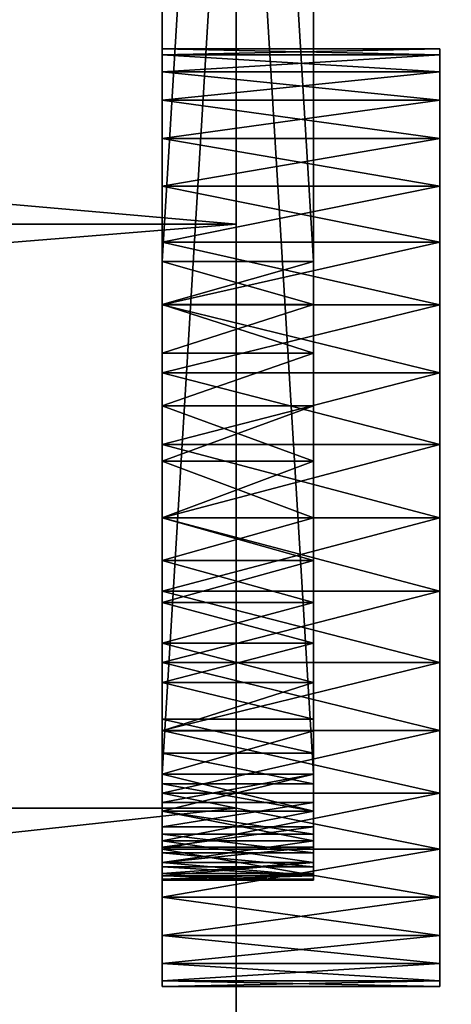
# Model space of a CAD drawing. Extents: x -4.8 to 66.9, y -3 to 25.9.
# Tile 251 of 256: x 60.069 to 60.454, y 12.593 to 13.472. Entities that reach past the tile are written whole.
import ezdxf

# ---------------------------------------------------------------- set-up
doc = ezdxf.new("R2010")
doc.units = 0

# ---------------------------------------------------------------- blocks, each defined once
blk = doc.blocks.new('Box-847bdddf-7b86-480e-919a-79a9cea8ad1a')
at = {"color": 253, "linetype": 'Continuous', "true_color": 0xa0a0a0, "transparency": 33554687}
mesh = blk.add_polyface(dxfattribs=at)
corners = [(0, 0), (65, 0), (65, 24), (0, 24), (0, 0, 0.01), (65, 0, 0.01), (65, 24, 0.01), (0, 24, 0.01)]
mesh.append_faces([[corners[k] for k in face] for face in [(0, 1, 2, 3), (4, 5, 6, 7), (0, 1, 5, 4), (1, 2, 6, 5), (2, 3, 7, 6), (3, 0, 4, 7)]], dxfattribs={"color": 253})
blk = doc.blocks.new('Box-a53e808f-f6ff-4238-94d1-9f49a96cab19')
at = {"color": 253, "linetype": 'Continuous', "true_color": 0xa0a0a0, "transparency": 33554687}
mesh = blk.add_polyface(dxfattribs=at)
corners = [(0, 0), (65, 0), (65, 24), (0, 24), (0, 0, 0.01), (65, 0, 0.01), (65, 24, 0.01), (0, 24, 0.01)]
mesh.append_faces([[corners[k] for k in face] for face in [(0, 1, 2, 3), (4, 5, 6, 7), (0, 1, 5, 4), (1, 2, 6, 5), (2, 3, 7, 6), (3, 0, 4, 7)]], dxfattribs={"color": 253})
blk = doc.blocks.new('c0f0d9d8-44dd-4107-991e-d4f2e1951ec2')
at = {"linetype": 'Continuous', "transparency": 33554687}
for name, p in [('Box-847bdddf-7b86-480e-919a-79a9cea8ad1a', (0, 0)), ('Box-a53e808f-f6ff-4238-94d1-9f49a96cab19', (0, 0, 20.99))]:
    blk.add_blockref(name, p, dxfattribs=at)
blk = doc.blocks.new('A08362ae27-20c1-410a-9319-892bdb3de54d')
at = {"color": 0, "linetype": 'BYBLOCK', "lineweight": -2, "transparency": 33554687}
mesh = blk.add_polyface(dxfattribs=at)
corners = [(-14.6127, 39.345, -28.092), (-17.3765, 35.5558, -28.092), (-17.3765, 35.5558, 8.88), (-14.6127, 39.345, 8.88), (-11.1266, 42.4823, 8.88), (-11.1266, 42.4823, -28.092), (-7.0681, 44.8328, -28.092), (-7.0681, 44.8328, 8.88), (-19.2988, 31.2779, -28.092), (-19.2988, 31.2779, 8.88), (-20.297, 26.6953, -28.092), (-20.297, 26.6953, 8.88)]
mesh.append_faces([[corners[k] for k in face] for face in [(0, 2, 3, 0), (3, 5, 0, 3), (6, 4, 7, 6), (2, 8, 9, 2), (9, 10, 11, 9)]], dxfattribs={"vtx0": -1, "color": 0})
mesh.append_faces([[corners[k] for k in face] for face in [(0, 1, 2, 0), (3, 4, 5, 3), (6, 5, 4, 6), (2, 1, 8, 2), (9, 8, 10, 9)]], dxfattribs={"vtx2": -1, "color": 0})
mesh = blk.add_polyface(dxfattribs=at)
corners = [(-0.7439, 5.3181, 8.88), (-3.8137, 5.5543, 8.88), (-3.8137, 5.5543, -28.092), (-0.7439, 5.3181, -28.092), (-6.8086, 6.2683, 8.88), (-9.6548, 7.4426, 8.88), (-9.6548, 7.4426, -28.092), (-6.8086, 6.2683, -28.092), (-12.2819, 9.0482, 8.88), (-12.2819, 9.0482, -28.092), (-14.6251, 11.0454, 8.88), (-16.6266, 13.3849, 8.88), (-16.6266, 13.3849, -28.092), (-14.6251, 11.0454, -28.092), (-18.237, 16.0091, 8.88), (-18.237, 16.0091, -28.092), (-19.4165, 18.853, 8.88), (-20.1361, 21.8466, 8.88), (-20.1361, 21.8466, -28.092), (-19.4165, 18.853, -28.092), (-20.378, 24.916, 8.88), (-20.378, 24.916, -28.092)]
mesh.append_faces([[corners[k] for k in face] for face in [(0, 2, 3, 0), (4, 6, 7, 4), (7, 1, 4, 7), (6, 8, 9, 6), (10, 12, 13, 10), (13, 8, 10, 13), (12, 14, 15, 12), (16, 18, 19, 16), (19, 14, 16, 19), (18, 20, 21, 18)]], dxfattribs={"vtx0": -1, "color": 0})
mesh.append_faces([[corners[k] for k in face] for face in [(0, 1, 2, 0), (4, 5, 6, 4), (7, 2, 1, 7), (6, 5, 8, 6), (10, 11, 12, 10), (13, 9, 8, 13), (12, 11, 14, 12), (16, 17, 18, 16), (19, 15, 14, 19), (18, 17, 20, 18)]], dxfattribs={"vtx2": -1, "color": 0})
blk = doc.blocks.new('d805efff-017b-4512-a535-d27114912519')
at = {"color": 35, "transparency": 33554687, "extrusion": (-1, 0, 0), "zscale": 1.8, "rotation": 179.99999977}
blk.add_blockref('A08362ae27-20c1-410a-9319-892bdb3de54d', (19.175, 33.119, 17.2908), dxfattribs=at)
at = {"color": 251, "transparency": 33554687}
mesh = blk.add_polyface(dxfattribs=at)
corners = [(33.6767, -28.9235, -1.1214), (32.8892, -28.9235, -1.1214), (32.8892, -22.6364, 5.1658), (33.6767, -22.6364, 5.1658)]
mesh.append_faces([[corners[k] for k in face] for face in [(3, 0, 2, 3)]], dxfattribs={"vtx1": -1, "color": 251})
mesh.append_faces([[corners[k] for k in face] for face in [(0, 1, 2, 0)]], dxfattribs={"vtx2": -1, "color": 251})
mesh = blk.add_polyface(dxfattribs=at)
corners = [(33.6767, -22.6364, 14.6722), (32.8892, -22.6364, 14.6722), (32.8892, -28.9235, 20.9594), (33.6767, -28.9235, 20.9594)]
mesh.append_faces([[corners[k] for k in face] for face in [(3, 0, 2, 3)]], dxfattribs={"vtx1": -1, "color": 251})
mesh.append_faces([[corners[k] for k in face] for face in [(0, 1, 2, 0)]], dxfattribs={"vtx2": -1, "color": 251})
at = {"color": 254, "transparency": 33554687}
mesh = blk.add_polyface(dxfattribs=at)
corners = [(32.8892, -30.2154, 19.6675), (32.8892, -22.6364, 14.6722), (32.8892, -22.926, 14.4472), (32.8892, -23.2011, 14.2045), (32.8892, -23.4605, 13.9451), (32.8892, -23.7032, 13.67), (32.8892, -23.9282, 13.3804), (32.8892, -28.9235, 20.9594), (32.8892, -29.2872, 21.1823), (32.8892, -29.8856, 21.1705), (32.8892, -29.7827, 21.2017), (32.8892, -29.4266, 21.2157), (32.8892, -29.6768, 21.2206), (32.8892, -29.5695, 21.227), (32.8892, -29.1547, 21.1274), (32.8892, -29.9842, 21.1274), (32.8892, -29.0325, 21.0525), (32.8892, -30.077, 21.073), (32.8892, -30.2403, 20.9336), (32.8892, -30.1627, 21.0081), (32.8892, -30.2869, 19.7479), (32.8892, -30.3484, 19.8362), (32.8892, -30.3991, 19.931), (32.8892, -30.4383, 20.0312), (32.8892, -30.4654, 20.1353), (32.8892, -30.4802, 20.2418), (32.8892, -30.4823, 20.3493), (32.8892, -30.4717, 20.4564), (32.8892, -30.4487, 20.5614), (32.8892, -30.4134, 20.6631), (32.8892, -30.3665, 20.7598), (32.8892, -30.3085, 20.8504)]
mesh.append_faces([[corners[k] for k in face] for face in [(28, 7, 0, 28)]], dxfattribs={"vtx0": -1, "vtx1": -1, "vtx2": -1, "color": 254})
mesh.append_faces([[corners[k] for k in face] for face in [(0, 1, 2, 0), (0, 7, 1, 0), (8, 9, 10, 8), (14, 15, 9, 14), (16, 17, 15, 16), (7, 18, 19, 7)]], dxfattribs={"vtx0": -1, "vtx2": -1, "color": 254})
mesh.append_faces([[corners[k] for k in face] for face in [(2, 3, 0, 2), (3, 4, 0, 3), (4, 5, 0, 4), (11, 8, 10, 11), (10, 12, 11, 10), (8, 14, 9, 8), (14, 16, 15, 14), (16, 7, 19, 16), (19, 17, 16, 19), (21, 22, 0, 21), (22, 23, 0, 22), (23, 24, 0, 23), (24, 25, 0, 24), (25, 26, 0, 25), (26, 27, 0, 26), (27, 28, 0, 27), (28, 29, 7, 28), (29, 30, 7, 29), (30, 31, 7, 30), (31, 18, 7, 31)]], dxfattribs={"vtx1": -1, "vtx2": -1, "color": 254})
mesh.append_faces([[corners[k] for k in face] for face in [(5, 6, 0, 5), (12, 13, 11, 12), (0, 20, 21, 0)]], dxfattribs={"vtx2": -1, "color": 254})
at = {"color": 251, "transparency": 33554687}
mesh = blk.add_polyface(dxfattribs=at)
corners = [(33.6767, -30.4383, -0.1932), (33.6767, -30.4717, -0.3326), (33.6767, -30.483, -0.4755), (33.6767, -30.4717, -0.6184), (33.6767, -30.4383, -0.7578), (33.6767, -30.3834, -0.8902), (33.6767, -30.3834, -0.0607), (33.6767, -30.3085, -1.0124), (33.6767, -30.3085, 0.0615), (33.6767, -30.2154, -1.1214), (33.6767, -30.2154, 0.1705), (33.6767, -29.0325, -1.2145), (33.6767, -28.9235, -1.1214), (33.6767, -23.9282, 6.4576), (33.6767, -29.1547, -1.2894), (33.6767, -29.2872, -1.3443), (33.6767, -29.4266, -1.3777), (33.6767, -29.5695, -1.389), (33.6767, -29.6768, -1.3826), (33.6767, -29.7827, -1.3637), (33.6767, -29.8856, -1.3325), (33.6767, -29.9842, -1.2894), (33.6767, -30.1064, -1.2145), (33.6767, -23.7032, 6.168), (33.6767, -23.4605, 5.8929), (33.6767, -23.2011, 5.6335), (33.6767, -22.926, 5.3908), (33.6767, -22.6364, 5.1658)]
mesh.append_faces([[corners[k] for k in face] for face in [(0, 2, 3, 0), (0, 3, 4, 0), (4, 6, 0, 4), (5, 8, 6, 5), (7, 10, 8, 7), (13, 14, 11, 13), (13, 15, 14, 13), (13, 16, 15, 13), (13, 17, 16, 13), (13, 18, 17, 13), (13, 19, 18, 13), (10, 20, 19, 10), (10, 21, 20, 10), (10, 22, 21, 10), (10, 9, 22, 10), (12, 23, 13, 12), (12, 24, 23, 12), (12, 25, 24, 12), (12, 26, 25, 12)]], dxfattribs={"vtx0": -1, "vtx2": -1, "color": 251})
mesh.append_faces([[corners[k] for k in face] for face in [(4, 5, 6, 4), (5, 7, 8, 5), (7, 9, 10, 7), (11, 12, 13, 11), (13, 10, 19, 13)]], dxfattribs={"vtx1": -1, "vtx2": -1, "color": 251})
mesh.append_faces([[corners[k] for k in face] for face in [(0, 1, 2, 0), (12, 27, 26, 12)]], dxfattribs={"vtx2": -1, "color": 251})
mesh = blk.add_polyface(dxfattribs=at)
corners = [(33.6767, -29.7827, 21.2017), (33.6767, -29.8856, 21.1705), (33.6767, -29.2872, 21.1823), (33.6767, -29.4266, 21.2157), (33.6767, -29.5695, 21.227), (33.6767, -29.6768, 21.2206), (33.6767, -29.9842, 21.1274), (33.6767, -29.1547, 21.1274), (33.6767, -30.077, 21.073), (33.6767, -29.0325, 21.0525), (33.6767, -30.1627, 21.0081), (33.6767, -30.2403, 20.9336), (33.6767, -28.9235, 20.9594), (33.6767, -30.2869, 19.7479), (33.6767, -30.2154, 19.6675), (33.6767, -22.6364, 14.6722), (33.6767, -30.3484, 19.8362), (33.6767, -30.3991, 19.931), (33.6767, -30.4383, 20.0312), (33.6767, -30.4654, 20.1353), (33.6767, -30.4802, 20.2418), (33.6767, -30.4823, 20.3493), (33.6767, -30.4717, 20.4564), (33.6767, -30.4487, 20.5614), (33.6767, -30.4134, 20.6631), (33.6767, -30.3665, 20.7598), (33.6767, -30.3085, 20.8504), (33.6767, -22.926, 14.4472), (33.6767, -23.2011, 14.2045), (33.6767, -23.4605, 13.9451), (33.6767, -23.7032, 13.67), (33.6767, -23.9282, 13.3804)]
mesh.append_faces([[corners[k] for k in face] for face in [(0, 2, 3, 0), (3, 5, 0, 3), (1, 7, 2, 1), (6, 9, 7, 6), (10, 12, 9, 10), (9, 8, 10, 9), (15, 16, 13, 15), (15, 17, 16, 15), (15, 18, 17, 15), (15, 19, 18, 15), (15, 20, 19, 15), (15, 21, 20, 15), (15, 22, 21, 15), (15, 23, 22, 15), (12, 24, 23, 12), (12, 25, 24, 12), (12, 26, 25, 12), (12, 11, 26, 12), (14, 27, 15, 14), (14, 28, 27, 14), (14, 29, 28, 14), (14, 30, 29, 14)]], dxfattribs={"vtx0": -1, "vtx2": -1, "color": 251})
mesh.append_faces([[corners[k] for k in face] for face in [(0, 1, 2, 0), (1, 6, 7, 1), (6, 8, 9, 6), (10, 11, 12, 10), (13, 14, 15, 13), (15, 12, 23, 15)]], dxfattribs={"vtx1": -1, "vtx2": -1, "color": 251})
mesh.append_faces([[corners[k] for k in face] for face in [(3, 4, 5, 3), (14, 31, 30, 14)]], dxfattribs={"vtx2": -1, "color": 251})
mesh = blk.add_polyface(dxfattribs=at)
corners = [(33.6767, -23.9282, 6.4576), (32.8892, -23.9282, 6.4576), (32.8892, -30.2154, 0.1705), (33.6767, -30.2154, 0.1705)]
mesh.append_faces([[corners[k] for k in face] for face in [(3, 0, 2, 3)]], dxfattribs={"vtx1": -1, "color": 251})
mesh.append_faces([[corners[k] for k in face] for face in [(0, 1, 2, 0)]], dxfattribs={"vtx2": -1, "color": 251})
at = {"color": 254, "transparency": 33554687}
mesh = blk.add_polyface(dxfattribs=at)
corners = [(33.6767, -30.2154, 19.6675), (32.8892, -30.2154, 19.6675), (32.8892, -23.9282, 13.3804), (33.6767, -23.9282, 13.3804)]
mesh.append_faces([[corners[k] for k in face] for face in [(3, 0, 2, 3)]], dxfattribs={"vtx1": -1, "color": 254})
mesh.append_faces([[corners[k] for k in face] for face in [(0, 1, 2, 0)]], dxfattribs={"vtx2": -1, "color": 254})
at = {"color": 251, "linetype": 'BYBLOCK', "lineweight": -2, "transparency": 33554687}
mesh = blk.add_polyface(dxfattribs=at)
corners = [(34.3329, -30.7362, 20.4983), (34.3329, -30.6929, 20.6785), (32.8892, -30.6929, 20.6785), (32.8892, -30.7362, 20.4983), (32.8892, -30.7507, 20.3135), (34.3329, -30.7507, 20.3135), (34.3329, -30.622, 20.8497), (32.8892, -30.622, 20.8497), (34.3329, -30.5251, 21.0078), (34.3329, -30.4047, 21.1487), (32.8892, -30.4047, 21.1487), (32.8892, -30.5251, 21.0078), (34.3329, -30.2638, 21.2691), (34.3329, -30.1057, 21.366), (32.8892, -30.1057, 21.366), (32.8892, -30.2638, 21.2691), (34.3329, -29.9345, 21.4369), (32.8892, -29.9345, 21.4369), (34.3329, -29.7543, 21.4802), (34.3329, -29.5695, 21.4947), (32.8892, -29.5695, 21.4947), (32.8892, -29.7543, 21.4802), (34.3329, -29.3847, 21.4802), (34.3329, -29.2044, 21.4369), (32.8892, -29.2044, 21.4369), (32.8892, -29.3847, 21.4802), (34.3329, -29.0332, 21.366), (32.8892, -29.0332, 21.366), (34.3329, -28.8751, 21.2691), (34.3329, -28.7342, 21.1487), (32.8892, -28.7342, 21.1487), (32.8892, -28.8751, 21.2691), (34.3329, -28.6138, 21.0078), (34.3329, -28.517, 20.8497), (32.8892, -28.517, 20.8497), (32.8892, -28.6138, 21.0078), (34.3329, -28.446, 20.6785), (32.8892, -28.446, 20.6785), (34.3329, -28.4028, 20.4983), (34.3329, -28.3882, 20.3135), (32.8892, -28.3882, 20.3135), (32.8892, -28.4028, 20.4983)]
mesh.append_faces([[corners[k] for k in face] for face in [(0, 2, 3, 0), (3, 5, 0, 3), (2, 6, 7, 2), (8, 10, 11, 8), (11, 6, 8, 11), (12, 14, 15, 12), (15, 9, 12, 15), (14, 16, 17, 14), (18, 20, 21, 18), (21, 16, 18, 21), (22, 24, 25, 22), (25, 19, 22, 25), (24, 26, 27, 24), (28, 30, 31, 28), (31, 26, 28, 31), (32, 34, 35, 32), (35, 29, 32, 35), (34, 36, 37, 34), (38, 40, 41, 38), (41, 36, 38, 41)]], dxfattribs={"vtx0": -1, "color": 251})
mesh.append_faces([[corners[k] for k in face] for face in [(0, 1, 2, 0), (3, 4, 5, 3), (2, 1, 6, 2), (8, 9, 10, 8), (11, 7, 6, 11), (12, 13, 14, 12), (15, 10, 9, 15), (14, 13, 16, 14), (18, 19, 20, 18), (21, 17, 16, 21), (22, 23, 24, 22), (25, 20, 19, 25), (24, 23, 26, 24), (28, 29, 30, 28), (31, 27, 26, 31), (32, 33, 34, 32), (35, 30, 29, 35), (34, 33, 36, 34), (38, 39, 40, 38), (41, 37, 36, 41)]], dxfattribs={"vtx2": -1, "color": 251})
mesh = blk.add_polyface(dxfattribs=at)
corners = [(34.3329, -28.4028, 20.1287), (34.3329, -28.446, 19.9484), (32.8892, -28.446, 19.9484), (32.8892, -28.4028, 20.1287), (32.8892, -28.3882, 20.3135), (34.3329, -28.3882, 20.3135), (34.3329, -28.517, 19.7772), (32.8892, -28.517, 19.7772), (34.3329, -28.6138, 19.6191), (34.3329, -28.7342, 19.4782), (32.8892, -28.7342, 19.4782), (32.8892, -28.6138, 19.6191), (34.3329, -28.8751, 19.3578), (34.3329, -29.0332, 19.261), (32.8892, -29.0332, 19.261), (32.8892, -28.8751, 19.3578), (34.3329, -29.2044, 19.19), (32.8892, -29.2044, 19.19), (34.3329, -29.3847, 19.1468), (34.3329, -29.5695, 19.1322), (32.8892, -29.5695, 19.1322), (32.8892, -29.3847, 19.1468), (34.3329, -29.7543, 19.1468), (34.3329, -29.9345, 19.19), (32.8892, -29.9345, 19.19), (32.8892, -29.7543, 19.1468), (34.3329, -30.1057, 19.261), (32.8892, -30.1057, 19.261), (34.3329, -30.2638, 19.3578), (34.3329, -30.4047, 19.4782), (32.8892, -30.4047, 19.4782), (32.8892, -30.2638, 19.3578), (34.3329, -30.5251, 19.6191), (34.3329, -30.622, 19.7772), (32.8892, -30.622, 19.7772), (32.8892, -30.5251, 19.6191), (34.3329, -30.6929, 19.9484), (32.8892, -30.6929, 19.9484), (34.3329, -30.7362, 20.1287), (34.3329, -30.7507, 20.3135), (32.8892, -30.7507, 20.3135), (32.8892, -30.7362, 20.1287)]
mesh.append_faces([[corners[k] for k in face] for face in [(0, 2, 3, 0), (3, 5, 0, 3), (2, 6, 7, 2), (8, 10, 11, 8), (11, 6, 8, 11), (12, 14, 15, 12), (15, 9, 12, 15), (14, 16, 17, 14), (18, 20, 21, 18), (21, 16, 18, 21), (22, 24, 25, 22), (25, 19, 22, 25), (24, 26, 27, 24), (28, 30, 31, 28), (31, 26, 28, 31), (32, 34, 35, 32), (35, 29, 32, 35), (34, 36, 37, 34), (38, 40, 41, 38), (41, 36, 38, 41)]], dxfattribs={"vtx0": -1, "color": 251})
mesh.append_faces([[corners[k] for k in face] for face in [(0, 1, 2, 0), (3, 4, 5, 3), (2, 1, 6, 2), (8, 9, 10, 8), (11, 7, 6, 11), (12, 13, 14, 12), (15, 10, 9, 15), (14, 13, 16, 14), (18, 19, 20, 18), (21, 17, 16, 21), (22, 23, 24, 22), (25, 20, 19, 25), (24, 23, 26, 24), (28, 29, 30, 28), (31, 27, 26, 31), (32, 33, 34, 32), (35, 30, 29, 35), (34, 33, 36, 34), (38, 39, 40, 38), (41, 37, 36, 41)]], dxfattribs={"vtx2": -1, "color": 251})
at = {"color": 0, "linetype": 'BYBLOCK', "lineweight": -2, "transparency": 33554687}
mesh = blk.add_polyface(dxfattribs=at)
corners = [(32.8892, -29.2044, 19.19), (32.8892, -29.3847, 19.1468), (32.8892, -29.5695, 19.1322), (32.8892, -29.7543, 19.1468), (32.8892, -29.9345, 19.19), (32.8892, -30.1057, 19.261), (32.8892, -29.0332, 19.261), (32.8892, -30.2638, 19.3578), (32.8892, -28.8751, 19.3578), (32.8892, -30.4047, 19.4782), (32.8892, -28.7342, 19.4782), (32.8892, -30.5251, 19.6191), (32.8892, -28.6138, 19.6191), (32.8892, -30.622, 19.7772), (32.8892, -28.517, 19.7772), (32.8892, -30.6929, 19.9484), (32.8892, -28.446, 19.9484), (32.8892, -30.7362, 20.1287), (32.8892, -28.4028, 20.1287), (32.8892, -29.9345, 21.4369), (32.8892, -29.7543, 21.4802), (32.8892, -29.5695, 21.4947), (32.8892, -29.3847, 21.4802), (32.8892, -29.2044, 21.4369), (32.8892, -29.0332, 21.366), (32.8892, -30.1057, 21.366), (32.8892, -28.8751, 21.2691), (32.8892, -30.2638, 21.2691), (32.8892, -28.7342, 21.1487), (32.8892, -30.4047, 21.1487), (32.8892, -28.6138, 21.0078), (32.8892, -30.5251, 21.0078), (32.8892, -28.517, 20.8497), (32.8892, -30.622, 20.8497), (32.8892, -28.446, 20.6785), (32.8892, -30.6929, 20.6785), (32.8892, -28.4028, 20.4983), (32.8892, -30.7362, 20.4983), (32.8892, -28.3882, 20.3135), (32.8892, -30.7507, 20.3135)]
mesh.append_faces([[corners[k] for k in face] for face in [(0, 2, 3, 0), (0, 3, 4, 0), (4, 6, 0, 4), (5, 8, 6, 5), (7, 10, 8, 7), (9, 12, 10, 9), (11, 14, 12, 11), (13, 16, 14, 13), (15, 18, 16, 15), (19, 21, 22, 19), (19, 22, 23, 19), (23, 25, 19, 23), (24, 27, 25, 24), (26, 29, 27, 26), (28, 31, 29, 28), (30, 33, 31, 30), (32, 35, 33, 32), (34, 37, 35, 34), (36, 39, 37, 36), (38, 17, 39, 38)]], dxfattribs={"vtx0": -1, "vtx2": -1, "color": 0})
mesh.append_faces([[corners[k] for k in face] for face in [(4, 5, 6, 4), (5, 7, 8, 5), (7, 9, 10, 7), (9, 11, 12, 9), (11, 13, 14, 11), (13, 15, 16, 13), (15, 17, 18, 15), (23, 24, 25, 23), (24, 26, 27, 24), (26, 28, 29, 26), (28, 30, 31, 28), (30, 32, 33, 30), (32, 34, 35, 32), (34, 36, 37, 34), (36, 38, 39, 36), (38, 18, 17, 38)]], dxfattribs={"vtx1": -1, "vtx2": -1, "color": 0})
mesh.append_faces([[corners[k] for k in face] for face in [(0, 1, 2, 0), (19, 20, 21, 19)]], dxfattribs={"vtx2": -1, "color": 0})
at = {"color": 251, "transparency": 33554687}
mesh = blk.add_polyface(dxfattribs=at)
corners = [(34.3329, -29.3847, 0.6912), (34.3329, -29.2044, 0.648), (32.8892, -29.2044, 0.648), (32.8892, -29.3847, 0.6912), (32.8892, -29.5695, 0.7058), (34.3329, -29.5695, 0.7058), (34.3329, -29.0332, 0.577), (32.8892, -29.0332, 0.577), (34.3329, -28.8751, 0.4802), (34.3329, -28.7342, 0.3598), (32.8892, -28.7342, 0.3598), (32.8892, -28.8751, 0.4802), (34.3329, -28.6138, 0.2189), (34.3329, -28.517, 0.0608), (32.8892, -28.517, 0.0608), (32.8892, -28.6138, 0.2189), (34.3329, -28.446, -0.1104), (32.8892, -28.446, -0.1104), (34.3329, -28.4028, -0.6603), (34.3329, -28.446, -0.8405), (32.8892, -28.446, -0.8405), (32.8892, -28.4028, -0.6603), (32.8892, -28.3882, -0.4755), (34.3329, -28.3882, -0.4755), (32.8892, -28.4028, -0.2907), (34.3329, -28.4028, -0.2907), (34.3329, -28.517, -1.0117), (32.8892, -28.517, -1.0117), (34.3329, -28.6138, -1.1698), (34.3329, -28.7342, -1.3107), (32.8892, -28.7342, -1.3107), (32.8892, -28.6138, -1.1698), (34.3329, -28.8751, -1.4311), (34.3329, -29.0332, -1.528), (32.8892, -29.0332, -1.528), (32.8892, -28.8751, -1.4311), (34.3329, -29.2044, -1.5989), (32.8892, -29.2044, -1.5989), (34.3329, -29.3847, -1.6422), (34.3329, -29.5695, -1.6567), (32.8892, -29.5695, -1.6567), (32.8892, -29.3847, -1.6422)]
mesh.append_faces([[corners[k] for k in face] for face in [(0, 2, 3, 0), (3, 5, 0, 3), (2, 6, 7, 2), (8, 10, 11, 8), (11, 6, 8, 11), (12, 14, 15, 12), (15, 9, 12, 15), (14, 16, 17, 14), (18, 20, 21, 18), (21, 23, 18, 21), (22, 25, 23, 22), (24, 16, 25, 24), (20, 26, 27, 20), (28, 30, 31, 28), (31, 26, 28, 31), (32, 34, 35, 32), (35, 29, 32, 35), (34, 36, 37, 34), (38, 40, 41, 38), (41, 36, 38, 41)]], dxfattribs={"vtx0": -1, "color": 251})
mesh.append_faces([[corners[k] for k in face] for face in [(0, 1, 2, 0), (3, 4, 5, 3), (2, 1, 6, 2), (8, 9, 10, 8), (11, 7, 6, 11), (12, 13, 14, 12), (15, 10, 9, 15), (14, 13, 16, 14), (18, 19, 20, 18), (21, 22, 23, 21), (22, 24, 25, 22), (24, 17, 16, 24), (20, 19, 26, 20), (28, 29, 30, 28), (31, 27, 26, 31), (32, 33, 34, 32), (35, 30, 29, 35), (34, 33, 36, 34), (38, 39, 40, 38), (41, 37, 36, 41)]], dxfattribs={"vtx2": -1, "color": 251})
mesh = blk.add_polyface(dxfattribs=at)
corners = [(34.3329, -30.7507, -0.4755), (34.3329, -30.7362, -0.6603), (34.3329, -30.6929, -0.8405), (34.3329, -30.7362, -0.2907), (34.3329, -30.6929, -0.1104), (34.3329, -30.622, -1.0117), (34.3329, -30.622, 0.0608), (34.3329, -30.5251, -1.1698), (34.3329, -30.5251, 0.2189), (34.3329, -30.4047, -1.3107), (34.3329, -30.4047, 0.3598), (34.3329, -30.2638, -1.4311), (34.3329, -30.2638, 0.4802), (34.3329, -30.1057, -1.528), (34.3329, -30.1057, 0.577), (34.3329, -29.9345, -1.5989), (34.3329, -29.9345, 0.648), (34.3329, -29.7543, -1.6422), (34.3329, -29.7543, 0.6912), (34.3329, -29.5695, -1.6567), (34.3329, -29.5695, 0.7058), (34.3329, -29.3847, -1.6422), (34.3329, -29.3847, 0.6912), (34.3329, -28.3882, -0.4755), (34.3329, -28.4028, -0.2907), (34.3329, -28.446, -0.1104), (34.3329, -28.4028, -0.6603), (34.3329, -28.446, -0.8405), (34.3329, -28.517, 0.0608), (34.3329, -28.517, -1.0117), (34.3329, -28.6138, 0.2189), (34.3329, -28.6138, -1.1698), (34.3329, -28.7342, 0.3598), (34.3329, -28.7342, -1.3107), (34.3329, -28.8751, 0.4802), (34.3329, -28.8751, -1.4311), (34.3329, -29.0332, 0.577), (34.3329, -29.0332, -1.528), (34.3329, -29.2044, 0.648), (34.3329, -29.2044, -1.5989)]
mesh.append_faces([[corners[k] for k in face] for face in [(5, 6, 4, 5), (7, 8, 6, 7), (9, 10, 8, 9), (11, 12, 10, 11), (13, 14, 12, 13), (15, 16, 14, 15), (17, 18, 16, 17), (19, 20, 18, 19), (21, 22, 20, 21), (28, 29, 27, 28), (30, 31, 29, 30), (32, 33, 31, 32), (34, 35, 33, 34), (36, 37, 35, 36), (38, 39, 37, 38), (22, 21, 39, 22)]], dxfattribs={"vtx0": -1, "vtx2": -1, "color": 251})
mesh.append_faces([[corners[k] for k in face] for face in [(3, 0, 2, 3), (4, 3, 2, 4), (2, 5, 4, 2), (5, 7, 6, 5), (7, 9, 8, 7), (9, 11, 10, 9), (11, 13, 12, 11), (13, 15, 14, 13), (15, 17, 16, 15), (17, 19, 18, 17), (19, 21, 20, 19), (26, 23, 25, 26), (27, 26, 25, 27), (25, 28, 27, 25), (28, 30, 29, 28), (30, 32, 31, 30), (32, 34, 33, 32), (34, 36, 35, 34), (36, 38, 37, 36), (38, 22, 39, 38)]], dxfattribs={"vtx1": -1, "vtx2": -1, "color": 251})
mesh.append_faces([[corners[k] for k in face] for face in [(0, 1, 2, 0), (23, 24, 25, 23)]], dxfattribs={"vtx2": -1, "color": 251})
mesh = blk.add_polyface(dxfattribs=at)
corners = [(34.3329, -30.7507, 20.3135), (34.3329, -30.7362, 20.1287), (34.3329, -30.6929, 19.9484), (34.3329, -30.7362, 20.4983), (34.3329, -30.6929, 20.6785), (34.3329, -30.622, 19.7772), (34.3329, -30.622, 20.8497), (34.3329, -30.5251, 19.6191), (34.3329, -30.5251, 21.0078), (34.3329, -30.4047, 19.4782), (34.3329, -30.4047, 21.1487), (34.3329, -30.2638, 19.3578), (34.3329, -30.2638, 21.2691), (34.3329, -30.1057, 19.261), (34.3329, -30.1057, 21.366), (34.3329, -29.9345, 19.19), (34.3329, -29.9345, 21.4369), (34.3329, -29.7543, 19.1468), (34.3329, -29.7543, 21.4802), (34.3329, -29.5695, 19.1322), (34.3329, -29.5695, 21.4947), (34.3329, -29.3847, 19.1468), (34.3329, -29.3847, 21.4802), (34.3329, -28.3882, 20.3135), (34.3329, -28.4028, 20.4983), (34.3329, -28.446, 20.6785), (34.3329, -28.4028, 20.1287), (34.3329, -28.446, 19.9484), (34.3329, -28.517, 20.8497), (34.3329, -28.517, 19.7772), (34.3329, -28.6138, 21.0078), (34.3329, -28.6138, 19.6191), (34.3329, -28.7342, 21.1487), (34.3329, -28.7342, 19.4782), (34.3329, -28.8751, 21.2691), (34.3329, -28.8751, 19.3578), (34.3329, -29.0332, 21.366), (34.3329, -29.0332, 19.261), (34.3329, -29.2044, 21.4369), (34.3329, -29.2044, 19.19)]
mesh.append_faces([[corners[k] for k in face] for face in [(5, 6, 4, 5), (7, 8, 6, 7), (9, 10, 8, 9), (11, 12, 10, 11), (13, 14, 12, 13), (15, 16, 14, 15), (17, 18, 16, 17), (19, 20, 18, 19), (21, 22, 20, 21), (28, 29, 27, 28), (30, 31, 29, 30), (32, 33, 31, 32), (34, 35, 33, 34), (36, 37, 35, 36), (38, 39, 37, 38), (22, 21, 39, 22)]], dxfattribs={"vtx0": -1, "vtx2": -1, "color": 251})
mesh.append_faces([[corners[k] for k in face] for face in [(3, 0, 2, 3), (4, 3, 2, 4), (2, 5, 4, 2), (5, 7, 6, 5), (7, 9, 8, 7), (9, 11, 10, 9), (11, 13, 12, 11), (13, 15, 14, 13), (15, 17, 16, 15), (17, 19, 18, 17), (19, 21, 20, 19), (26, 23, 25, 26), (27, 26, 25, 27), (25, 28, 27, 25), (28, 30, 29, 28), (30, 32, 31, 30), (32, 34, 33, 32), (34, 36, 35, 34), (36, 38, 37, 36), (38, 22, 39, 38)]], dxfattribs={"vtx1": -1, "vtx2": -1, "color": 251})
mesh.append_faces([[corners[k] for k in face] for face in [(0, 1, 2, 0), (23, 24, 25, 23)]], dxfattribs={"vtx2": -1, "color": 251})
at = {"color": 254, "transparency": 33554687}
mesh = blk.add_polyface(dxfattribs=at)
corners = [(33.6767, -29.4266, -1.3777), (33.6767, -29.5695, -1.389), (32.8892, -29.5695, -1.389), (32.8892, -29.4266, -1.3777), (32.8892, -29.2872, -1.3443), (33.6767, -29.2872, -1.3443), (33.6767, -29.1547, -1.2894), (32.8892, -29.1547, -1.2894), (33.6767, -29.0325, -1.2145), (32.8892, -29.0325, -1.2145), (32.8892, -28.9235, -1.1214), (33.6767, -28.9235, -1.1214), (33.6767, -29.6768, -1.3826), (33.6767, -29.7827, -1.3637), (32.8892, -29.7827, -1.3637), (32.8892, -29.6768, -1.3826), (32.8892, -29.5695, -1.389), (33.6767, -29.5695, -1.389), (33.6767, -29.8856, -1.3325), (33.6767, -29.9842, -1.2894), (32.8892, -29.9842, -1.2894), (32.8892, -29.8856, -1.3325), (33.6767, -30.1064, -1.2145), (33.6767, -30.2154, -1.1214), (32.8892, -30.2154, -1.1214), (32.8892, -30.1064, -1.2145), (33.6767, -30.3085, -1.0124), (33.6767, -30.3834, -0.8902), (32.8892, -30.3834, -0.8902), (32.8892, -30.3085, -1.0124), (33.6767, -30.4383, -0.7578), (32.8892, -30.4383, -0.7578), (33.6767, -30.4717, -0.6184), (33.6767, -30.483, -0.4755), (32.8892, -30.483, -0.4755), (32.8892, -30.4717, -0.6184), (33.6767, -30.4717, -0.3326), (33.6767, -30.4383, -0.1932), (32.8892, -30.4383, -0.1932), (32.8892, -30.4717, -0.3326), (33.6767, -30.3834, -0.0607), (32.8892, -30.3834, -0.0607), (33.6767, -30.3085, 0.0615), (33.6767, -30.2154, 0.1705), (32.8892, -30.2154, 0.1705), (32.8892, -30.3085, 0.0615)]
mesh.append_faces([[corners[k] for k in face] for face in [(0, 2, 3, 0), (3, 5, 0, 3), (6, 4, 7, 6), (8, 7, 9, 8), (9, 11, 8, 9), (12, 14, 15, 12), (15, 17, 12, 15), (18, 20, 21, 18), (21, 13, 18, 21), (22, 24, 25, 22), (25, 19, 22, 25), (26, 28, 29, 26), (29, 23, 26, 29), (28, 30, 31, 28), (32, 34, 35, 32), (35, 30, 32, 35), (36, 38, 39, 36), (39, 33, 36, 39), (38, 40, 41, 38), (42, 44, 45, 42), (45, 40, 42, 45)]], dxfattribs={"vtx0": -1, "color": 254})
mesh.append_faces([[corners[k] for k in face] for face in [(0, 1, 2, 0), (3, 4, 5, 3), (6, 5, 4, 6), (8, 6, 7, 8), (9, 10, 11, 9), (12, 13, 14, 12), (15, 16, 17, 15), (18, 19, 20, 18), (21, 14, 13, 21), (22, 23, 24, 22), (25, 20, 19, 25), (26, 27, 28, 26), (29, 24, 23, 29), (28, 27, 30, 28), (32, 33, 34, 32), (35, 31, 30, 35), (36, 37, 38, 36), (39, 34, 33, 39), (38, 37, 40, 38), (42, 43, 44, 42), (45, 41, 40, 45)]], dxfattribs={"vtx2": -1, "color": 254})
mesh = blk.add_polyface(dxfattribs=at)
corners = [(33.6767, -29.4266, 21.2157), (33.6767, -29.2872, 21.1823), (32.8892, -29.2872, 21.1823), (32.8892, -29.4266, 21.2157), (32.8892, -29.5695, 21.227), (33.6767, -29.5695, 21.227), (33.6767, -29.1547, 21.1274), (32.8892, -29.1547, 21.1274), (33.6767, -29.0325, 21.0525), (33.6767, -28.9235, 20.9594), (32.8892, -28.9235, 20.9594), (32.8892, -29.0325, 21.0525)]
mesh.append_faces([[corners[k] for k in face] for face in [(0, 2, 3, 0), (3, 5, 0, 3), (2, 6, 7, 2), (8, 10, 11, 8), (11, 6, 8, 11)]], dxfattribs={"vtx0": -1, "color": 254})
mesh.append_faces([[corners[k] for k in face] for face in [(0, 1, 2, 0), (3, 4, 5, 3), (2, 1, 6, 2), (8, 9, 10, 8), (11, 7, 6, 11)]], dxfattribs={"vtx2": -1, "color": 254})
mesh = blk.add_polyface(dxfattribs=at)
corners = [(33.6767, -30.2869, 19.7479), (33.6767, -30.3484, 19.8362), (32.8892, -30.3484, 19.8362), (32.8892, -30.2869, 19.7479), (32.8892, -30.2154, 19.6675), (33.6767, -30.2154, 19.6675), (33.6767, -30.3991, 19.931), (33.6767, -30.4383, 20.0312), (32.8892, -30.4383, 20.0312), (32.8892, -30.3991, 19.931), (33.6767, -30.4802, 20.2418), (33.6767, -30.4823, 20.3493), (32.8892, -30.4823, 20.3493), (32.8892, -30.4802, 20.2418), (32.8892, -30.4654, 20.1353), (33.6767, -30.4654, 20.1353), (33.6767, -30.4717, 20.4564), (33.6767, -30.4487, 20.5614), (32.8892, -30.4487, 20.5614), (32.8892, -30.4717, 20.4564), (33.6767, -30.4134, 20.6631), (33.6767, -30.3665, 20.7598), (32.8892, -30.3665, 20.7598), (32.8892, -30.4134, 20.6631), (33.6767, -30.3085, 20.8504), (33.6767, -30.2403, 20.9336), (32.8892, -30.2403, 20.9336), (32.8892, -30.3085, 20.8504), (33.6767, -30.077, 21.073), (33.6767, -29.9842, 21.1274), (32.8892, -29.9842, 21.1274), (32.8892, -30.077, 21.073), (32.8892, -30.1627, 21.0081), (33.6767, -30.1627, 21.0081), (33.6767, -29.8856, 21.1705), (33.6767, -29.7827, 21.2017), (32.8892, -29.7827, 21.2017), (32.8892, -29.8856, 21.1705), (33.6767, -29.6768, 21.2206), (33.6767, -29.5695, 21.227), (32.8892, -29.5695, 21.227), (32.8892, -29.6768, 21.2206)]
mesh.append_faces([[corners[k] for k in face] for face in [(0, 2, 3, 0), (3, 5, 0, 3), (6, 8, 9, 6), (9, 1, 6, 9), (10, 12, 13, 10), (13, 15, 10, 13), (14, 7, 15, 14), (16, 18, 19, 16), (19, 11, 16, 19), (20, 22, 23, 20), (23, 17, 20, 23), (24, 26, 27, 24), (27, 21, 24, 27), (28, 30, 31, 28), (31, 33, 28, 31), (32, 25, 33, 32), (34, 36, 37, 34), (37, 29, 34, 37), (38, 40, 41, 38), (41, 35, 38, 41)]], dxfattribs={"vtx0": -1, "color": 254})
mesh.append_faces([[corners[k] for k in face] for face in [(0, 1, 2, 0), (3, 4, 5, 3), (6, 7, 8, 6), (9, 2, 1, 9), (10, 11, 12, 10), (13, 14, 15, 13), (14, 8, 7, 14), (16, 17, 18, 16), (19, 12, 11, 19), (20, 21, 22, 20), (23, 18, 17, 23), (24, 25, 26, 24), (27, 22, 21, 27), (28, 29, 30, 28), (31, 32, 33, 31), (32, 26, 25, 32), (34, 35, 36, 34), (37, 30, 29, 37), (38, 39, 40, 38), (41, 36, 35, 41)]], dxfattribs={"vtx2": -1, "color": 254})
at = {"color": 251, "transparency": 33554687}
mesh = blk.add_polyface(dxfattribs=at)
corners = [(34.3329, -29.7543, -1.6422), (34.3329, -29.9345, -1.5989), (32.8892, -29.9345, -1.5989), (32.8892, -29.7543, -1.6422), (32.8892, -29.5695, -1.6567), (34.3329, -29.5695, -1.6567), (34.3329, -30.1057, -1.528), (32.8892, -30.1057, -1.528), (34.3329, -30.2638, -1.4311), (34.3329, -30.4047, -1.3107), (32.8892, -30.4047, -1.3107), (32.8892, -30.2638, -1.4311), (34.3329, -30.5251, -1.1698), (34.3329, -30.622, -1.0117), (32.8892, -30.622, -1.0117), (32.8892, -30.5251, -1.1698), (34.3329, -30.6929, -0.8405), (32.8892, -30.6929, -0.8405), (34.3329, -30.7362, -0.6603), (34.3329, -30.7507, -0.4755), (32.8892, -30.7507, -0.4755), (32.8892, -30.7362, -0.6603), (34.3329, -30.7362, -0.2907), (34.3329, -30.6929, -0.1104), (32.8892, -30.6929, -0.1104), (32.8892, -30.7362, -0.2907), (34.3329, -30.622, 0.0608), (32.8892, -30.622, 0.0608), (34.3329, -30.5251, 0.2189), (34.3329, -30.4047, 0.3598), (32.8892, -30.4047, 0.3598), (32.8892, -30.5251, 0.2189), (34.3329, -30.2638, 0.4802), (34.3329, -30.1057, 0.577), (32.8892, -30.1057, 0.577), (32.8892, -30.2638, 0.4802), (34.3329, -29.9345, 0.648), (32.8892, -29.9345, 0.648), (34.3329, -29.7543, 0.6912), (34.3329, -29.5695, 0.7058), (32.8892, -29.5695, 0.7058), (32.8892, -29.7543, 0.6912)]
mesh.append_faces([[corners[k] for k in face] for face in [(0, 2, 3, 0), (3, 5, 0, 3), (2, 6, 7, 2), (8, 10, 11, 8), (11, 6, 8, 11), (12, 14, 15, 12), (15, 9, 12, 15), (14, 16, 17, 14), (18, 20, 21, 18), (21, 16, 18, 21), (22, 24, 25, 22), (25, 19, 22, 25), (24, 26, 27, 24), (28, 30, 31, 28), (31, 26, 28, 31), (32, 34, 35, 32), (35, 29, 32, 35), (34, 36, 37, 34), (38, 40, 41, 38), (41, 36, 38, 41)]], dxfattribs={"vtx0": -1, "color": 251})
mesh.append_faces([[corners[k] for k in face] for face in [(0, 1, 2, 0), (3, 4, 5, 3), (2, 1, 6, 2), (8, 9, 10, 8), (11, 7, 6, 11), (12, 13, 14, 12), (15, 10, 9, 15), (14, 13, 16, 14), (18, 19, 20, 18), (21, 17, 16, 21), (22, 23, 24, 22), (25, 20, 19, 25), (24, 23, 26, 24), (28, 29, 30, 28), (31, 27, 26, 31), (32, 33, 34, 32), (35, 30, 29, 35), (34, 33, 36, 34), (38, 39, 40, 38), (41, 37, 36, 41)]], dxfattribs={"vtx2": -1, "color": 251})
blk = doc.blocks.new('48610a98-afee-4465-92d9-9723769ff526')
at = {"linetype": 'Continuous', "transparency": 33554687}
blk.add_blockref('c0f0d9d8-44dd-4107-991e-d4f2e1951ec2', (0, 0), dxfattribs=at)
at = {"linetype": 'Continuous', "transparency": 33554687, "xscale": 0.17166667, "yscale": 0.35416391, "zscale": 0.35416391}
blk.add_blockref('d805efff-017b-4512-a535-d27114912519', (54.55, 23.5, 8.7), dxfattribs=at)

msp = doc.modelspace()

# ---------------------------------------------------------------- block references
at = {"transparency": 33554687}
msp.add_blockref('48610a98-afee-4465-92d9-9723769ff526', (0, 0), dxfattribs=at)

doc.saveas('drawing.dxf')
